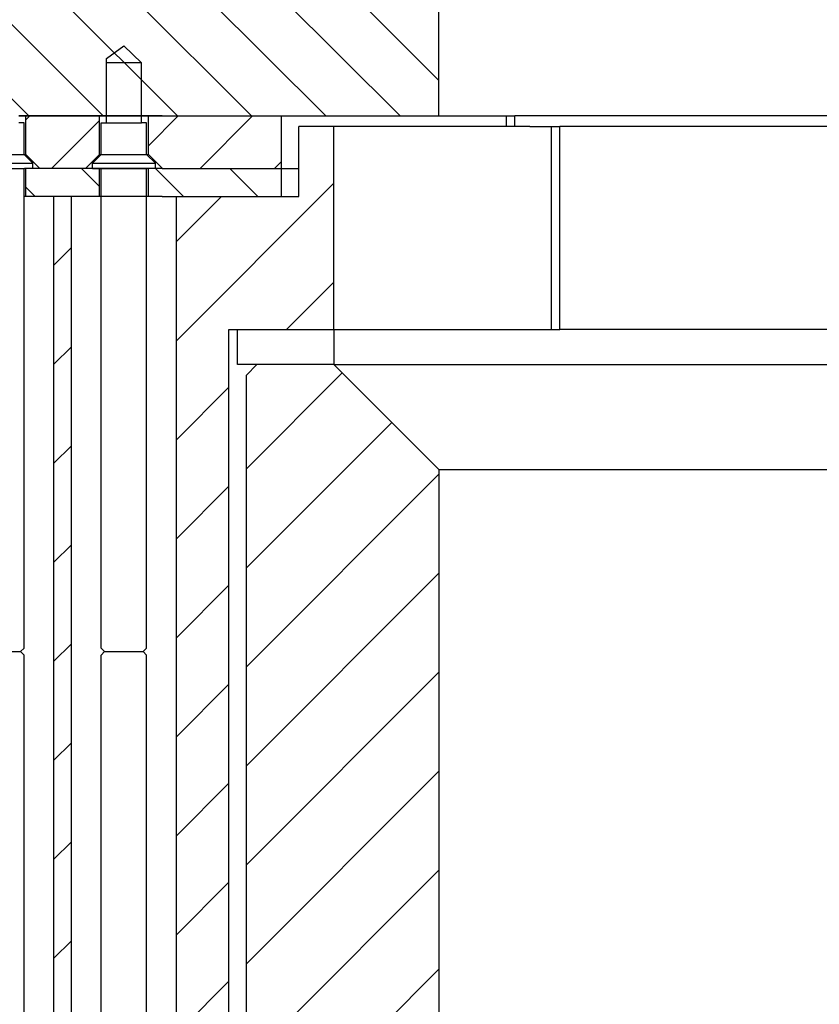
# Model space of a CAD drawing. Extents: x -1763 to 4575, y -3429 to 1051.
# Tile 26 of 193: x -41 to -18, y -2489 to -2461. Entities that reach past the tile are written whole.
import ezdxf

# ---------------------------------------------------------------- set-up
doc = ezdxf.new("R2010")
doc.units = 0
doc.linetypes.add('DASHED', pattern=[15, 7, -8])
doc.layers.get('0').update_dxf_attribs({"linetype": 'CONTINUOUS'})
doc.layers.add('1', color=7, linetype='CONTINUOUS')
pattern_1 = [(45, (0, 400), (-1.4142136, 1.4142136), [])]
pattern_2 = [(45, (0, 400), (-1.0606602, 1.0606602), [])]
pattern_3 = [(315, (0, 400), (1.0606602, 1.0606602), [])]

# ---------------------------------------------------------------- blocks, each defined once
blk = doc.blocks.new('Z-STACK', base_point=(-660.966, -2613.082))
at = {"linetype": 'CONTINUOUS'}
h = blk.add_hatch(dxfattribs=at)
h.set_pattern_fill('USER', color=6, scale=1.5, angle=45, pattern_type=0)
h.set_pattern_definition(pattern_2)
h.paths.add_polyline_path([(-40.403, -2464.868), (-40.403, -2463.768), (-38.303, -2463.768), (-38.303, -2464.868), (-38.703, -2465.268), (-40.003, -2465.268)])
h = blk.add_hatch(dxfattribs=at)
h.set_pattern_fill('USER', color=6, scale=1.5, angle=45, pattern_type=0)
h.set_pattern_definition(pattern_2)
h.paths.add_polyline_path([(-36.903, -2464.868), (-36.903, -2463.768), (-36.512, -2463.768), (-36.442, -2463.768), (-35.803, -2463.768), (-34.603, -2463.768), (-33.103, -2463.768), (-33.103, -2465.268), (-33.608, -2465.268), (-33.858, -2465.268), (-35.158, -2465.268), (-35.408, -2465.268), (-36.442, -2465.268), (-36.503, -2465.268)])
h = blk.add_hatch(dxfattribs=at)
h.set_pattern_fill('USER', color=1, scale=2, angle=45, pattern_type=0)
h.set_pattern_definition(pattern_1)
h.paths.add_polyline_path([(-31.603, -2469.868), (-31.762, -2469.868), (-31.801, -2469.868), (-31.988, -2469.868), (-33.188, -2469.868), (-34.353, -2469.868), (-34.603, -2469.868), (-34.603, -2511.968), (-36.103, -2511.968), (-36.103, -2466.068), (-33.103, -2466.068), (-32.603, -2466.068), (-32.603, -2464.068), (-31.774, -2464.068), (-31.603, -2464.068)])
h = blk.add_hatch(dxfattribs=at)
h.set_pattern_fill('USER', color=3, scale=1.5, angle=315, pattern_type=0)
h.set_pattern_definition(pattern_3)
h.paths.add_polyline_path([(-38.703, -2465.268), (-38.303, -2465.268), (-38.303, -2466.068), (-39.103, -2466.068), (-39.603, -2466.068), (-40.403, -2466.068), (-40.403, -2465.268), (-40.203, -2465.268), (-40.003, -2465.268)])
h = blk.add_hatch(dxfattribs=at)
h.set_pattern_fill('USER', color=3, scale=1.5, angle=315, pattern_type=0)
h.set_pattern_definition(pattern_3)
h.paths.add_polyline_path([(-36.512, -2465.268), (-36.903, -2465.268), (-36.903, -2466.068), (-36.512, -2466.068), (-36.442, -2466.068), (-36.103, -2466.068), (-33.103, -2466.068), (-33.103, -2465.268), (-33.608, -2465.268), (-33.858, -2465.268), (-35.158, -2465.268), (-35.408, -2465.268), (-36.442, -2465.268), (-36.503, -2465.268)])
h = blk.add_hatch(dxfattribs=at)
h.set_pattern_fill('USER', color=1, scale=2, angle=45, pattern_type=0)
h.set_pattern_definition(pattern_1)
h.paths.add_polyline_path([(-39.103, -2511.968), (-39.603, -2511.968), (-39.603, -2466.068), (-39.103, -2466.068)])
h = blk.add_hatch(dxfattribs=at)
h.set_pattern_fill('USER', scale=5, angle=45, pattern_type=0)
h.set_pattern_definition([(45, (0, 400), (-3.535534, 3.535534), [])])
h.paths.add_polyline_path([(-31.762, -2469.868), (-31.801, -2469.868), (-31.988, -2469.868), (-33.188, -2469.868), (-34.353, -2469.868), (-34.353, -2470.868), (-34.292, -2470.868), (-33.803, -2470.868), (-31.801, -2470.868), (-31.762, -2470.868), (-31.603, -2470.868), (-31.603, -2469.868)])
h = blk.add_hatch(dxfattribs=at)
h.set_pattern_fill('USER', color=113, scale=2, angle=45, pattern_type=0)
h.set_pattern_definition(pattern_1)
h.paths.add_polyline_path([(-33.603, -2502.868), (-31.103, -2502.868), (-30.603, -2502.368), (-30.603, -2496.868), (-29.103, -2496.868), (-28.603, -2496.368), (-28.603, -2473.868), (-31.603, -2470.868), (-31.762, -2470.868), (-31.801, -2470.868), (-33.803, -2470.868), (-34.103, -2471.168), (-34.103, -2502.368)])
at = {"layer": '1', "linetype": 'CONTINUOUS'}
h = blk.add_hatch(dxfattribs=at)
h.set_pattern_fill('USER', color=2, scale=1.5, angle=315, pattern_type=0)
h.set_pattern_definition(pattern_3)
edge = h.paths.add_edge_path()
edge.add_line((-60.822, -2460.268), (-54.604, -2460.268))
edge.add_line((-54.604, -2460.268), (-49.784, -2460.268))
edge.add_line((-49.784, -2460.268), (-29.603, -2460.268))
edge.add_line((-29.603, -2460.268), (-28.603, -2460.268))
edge.add_line((-28.603, -2460.268), (-28.603, -2463.768))
edge.add_line((-28.603, -2463.768), (-33.103, -2463.768))
edge.add_line((-33.103, -2463.768), (-34.603, -2463.768))
edge.add_line((-34.603, -2463.768), (-35.803, -2463.768))
edge.add_line((-35.803, -2463.768), (-36.442, -2463.768))
edge.add_line((-36.442, -2463.768), (-36.512, -2463.768))
edge.add_line((-36.512, -2463.768), (-36.903, -2463.768))
edge.add_line((-36.903, -2463.768), (-37.012, -2463.768))
edge.add_line((-37.012, -2463.768), (-37.103, -2463.768))
edge.add_line((-37.103, -2463.768), (-37.301, -2463.768))
edge.add_line((-37.301, -2463.768), (-37.412, -2463.768))
edge.add_line((-37.412, -2463.768), (-37.56, -2463.768))
edge.add_line((-37.56, -2463.768), (-37.724, -2463.768))
edge.add_line((-37.724, -2463.768), (-37.912, -2463.768))
edge.add_line((-37.912, -2463.768), (-38.303, -2463.768))
edge.add_line((-38.303, -2463.768), (-40.403, -2463.768))
edge.add_line((-40.403, -2463.768), (-40.603, -2463.768))
edge.add_line((-40.603, -2463.768), (-40.842, -2463.768))
edge.add_line((-40.842, -2463.768), (-41.603, -2463.768))
edge.add_line((-41.603, -2463.768), (-41.803, -2463.768))
edge.add_line((-41.803, -2463.768), (-44.867, -2463.768))
edge.add_line((-44.867, -2463.768), (-45.76, -2463.768))
edge.add_line((-45.76, -2463.768), (-45.867, -2463.768))
edge.add_line((-45.867, -2463.768), (-49.187, -2463.768))
edge.add_line((-49.187, -2463.768), (-49.445, -2463.768))
edge.add_line((-49.445, -2463.768), (-52.193, -2463.768))
edge.add_line((-52.193, -2463.768), (-54.103, -2463.768))
edge.add_line((-54.103, -2463.768), (-55.403, -2463.768))
edge.add_line((-55.403, -2463.768), (-56.603, -2463.768))
edge.add_line((-56.603, -2463.768), (-59.403, -2463.768))
edge.add_line((-59.403, -2463.768), (-59.403, -2463.768))
edge.add_line((-59.403, -2463.768), (-60.229, -2463.768))
edge.add_line((-60.229, -2463.768), (-60.298, -2463.768))
edge.add_line((-60.298, -2463.768), (-60.798, -2463.768))
edge.add_line((-60.798, -2463.768), (-60.803, -2463.768))
edge.add_line((-60.803, -2463.768), (-61.087, -2463.768))
edge.add_line((-61.087, -2463.768), (-61.198, -2463.768))
edge.add_line((-61.198, -2463.768), (-61.345, -2463.768))
edge.add_line((-61.345, -2463.768), (-61.511, -2463.768))
edge.add_line((-61.511, -2463.768), (-61.698, -2463.768))
edge.add_line((-61.698, -2463.768), (-62.903, -2463.768))
edge.add_line((-62.903, -2463.768), (-62.903, -2463.768))
edge.add_line((-62.903, -2463.768), (-64.303, -2463.768))
edge.add_line((-64.303, -2463.768), (-66.403, -2463.768))
edge.add_line((-66.403, -2463.768), (-66.403, -2463.768))
edge.add_line((-66.403, -2463.768), (-67.803, -2463.768))
edge.add_line((-67.803, -2463.768), (-69.903, -2463.768))
edge.add_line((-69.903, -2463.768), (-69.903, -2463.768))
edge.add_line((-69.903, -2463.768), (-71.303, -2463.768))
edge.add_line((-71.303, -2463.768), (-72.303, -2463.768))
edge.add_line((-72.303, -2463.768), (-77.608, -2463.768))
edge.add_spline(control_points=[(-77.608, -2463.768), (-77.842, -2463.535), (-78.31, -2463.068), (-78.779, -2462.601), (-79.013, -2462.368)], knot_values=[0, 0, 0, 0, 0.991594, 1.983187, 1.983187, 1.983187, 1.983187], degree=3, periodic=0)
edge.add_line((-79.013, -2462.368), (-79.013, -2460.268))
edge.add_line((-79.013, -2460.268), (-77.603, -2460.268))
edge.add_line((-77.603, -2460.268), (-73.203, -2460.268))
edge.add_line((-73.203, -2460.268), (-68.703, -2460.268))
edge.add_line((-68.703, -2460.268), (-67.011, -2460.268))
edge.add_line((-67.011, -2460.268), (-60.822, -2460.268))
at = {"color": 2, "linetype": 'CONTINUOUS'}
for p, q in [((-28.603, -2463.768), (-28.603, -2460.268)), ((-38.103, -2462.128), (-37.603, -2461.768)), ((-37.603, -2461.768), (-37.103, -2462.249)), ((-38.103, -2462.249), (-38.103, -2462.128)), ((-38.103, -2463.768), (-38.103, -2462.249)), ((-37.103, -2463.768), (-37.103, -2462.249)), ((-40.403, -2463.768), (-40.603, -2463.768)), ((-40.453, -2463.968), (-40.603, -2463.968)), ((-40.453, -2464.868), (-40.453, -2463.968)), ((-37.912, -2463.768), (-38.303, -2463.768)), ((-38.253, -2463.968), (-38.103, -2463.968)), ((-38.253, -2464.868), (-38.253, -2463.968)), ((-38.103, -2463.968), (-38.103, -2463.768)), ((-37.724, -2463.768), (-37.912, -2463.768)), ((-37.56, -2463.768), (-37.724, -2463.768)), ((-37.412, -2463.768), (-37.56, -2463.768)), ((-37.301, -2463.768), (-37.412, -2463.768)), ((-37.103, -2463.768), (-37.301, -2463.768)), ((-37.012, -2463.768), (-37.103, -2463.768)), ((-37.103, -2463.968), (-37.103, -2463.768)), ((-36.953, -2463.968), (-37.103, -2463.968)), ((-36.903, -2463.768), (-37.012, -2463.768)), ((-36.953, -2464.868), (-36.953, -2463.968)), ((-33.103, -2463.768), (-28.603, -2463.768)), ((-28.603, -2463.768), (-26.676, -2463.768)), ((-26.676, -2463.768), (-26.438, -2463.768)), ((-4.056, -2463.768), (-26.438, -2463.768)), ((-40.453, -2464.868), (-40.203, -2465.118)), ((-38.253, -2464.868), (-38.503, -2465.118)), ((-36.953, -2464.868), (-36.703, -2465.118)), ((-40.203, -2465.268), (-40.203, -2465.118)), ((-38.503, -2465.268), (-38.503, -2465.118)), ((-36.703, -2465.268), (-36.703, -2465.118)), ((-40.453, -2478.968), (-40.453, -2465.268)), ((-40.453, -2465.268), (-40.442, -2465.268)), ((-40.403, -2465.268), (-40.442, -2465.268)), ((-40.203, -2465.268), (-40.403, -2465.268)), ((-38.492, -2465.268), (-38.303, -2465.268)), ((-38.303, -2465.268), (-38.253, -2465.268)), ((-38.253, -2478.968), (-38.253, -2465.268)), ((-36.953, -2465.268), (-36.942, -2465.268)), ((-36.953, -2478.968), (-36.953, -2465.268)), ((-36.903, -2465.268), (-36.942, -2465.268)), ((-36.703, -2465.268), (-36.903, -2465.268)), ((-40.553, -2479.068), (-40.453, -2478.968)), ((-40.553, -2479.068), (-40.453, -2479.168)), ((-40.453, -2497.468), (-40.453, -2479.168)), ((-38.153, -2479.068), (-38.253, -2478.968)), ((-38.153, -2479.068), (-38.253, -2479.168)), ((-38.253, -2497.468), (-38.253, -2479.168)), ((-37.053, -2479.068), (-36.953, -2478.968)), ((-37.053, -2479.068), (-36.953, -2479.168)), ((-36.953, -2497.468), (-36.953, -2479.168))]:
    blk.add_line(p, q, dxfattribs=at)
at = {"color": 7, "linetype": 'DASHED'}
for p, q in [((-40.603, -2463.768), (-40.403, -2463.768)), ((-40.403, -2463.768), (-40.603, -2463.768)), ((-40.403, -2463.768), (-40.603, -2463.768)), ((-40.453, -2463.968), (-40.603, -2463.968)), ((-40.453, -2463.968), (-40.603, -2463.968)), ((-40.403, -2463.768), (-40.138, -2463.768)), ((-38.303, -2463.768), (-40.403, -2463.768)), ((-38.303, -2463.768), (-40.403, -2463.768)), ((-40.138, -2463.768), (-40.006, -2463.768)), ((-40.006, -2463.768), (-39.793, -2463.768)), ((-39.793, -2463.768), (-39.695, -2463.768)), ((-39.695, -2463.768), (-39.604, -2463.768)), ((-39.604, -2463.768), (-39.253, -2463.768)), ((-39.253, -2463.768), (-39.103, -2463.768)), ((-39.103, -2463.768), (-39.043, -2463.768)), ((-39.043, -2463.768), (-38.807, -2463.768)), ((-38.807, -2463.768), (-38.738, -2463.768)), ((-38.738, -2463.768), (-38.462, -2463.768)), ((-38.462, -2463.768), (-38.303, -2463.768)), ((-38.303, -2463.768), (-38.283, -2463.768)), ((-37.912, -2463.768), (-38.303, -2463.768)), ((-37.912, -2463.768), (-38.303, -2463.768)), ((-38.283, -2463.768), (-38.095, -2463.768)), ((-38.095, -2463.768), (-37.895, -2463.768)), ((-37.724, -2463.768), (-37.912, -2463.768)), ((-37.724, -2463.768), (-37.912, -2463.768)), ((-37.895, -2463.768), (-37.804, -2463.768)), ((-37.804, -2463.768), (-37.707, -2463.768)), ((-37.56, -2463.768), (-37.724, -2463.768)), ((-37.56, -2463.768), (-37.724, -2463.768)), ((-37.707, -2463.768), (-37.643, -2463.768)), ((-37.643, -2463.768), (-37.603, -2463.768)), ((-37.603, -2463.768), (-37.453, -2463.768)), ((-37.412, -2463.768), (-37.56, -2463.768)), ((-37.412, -2463.768), (-37.56, -2463.768)), ((-37.453, -2463.768), (-37.007, -2463.768)), ((-37.301, -2463.768), (-37.412, -2463.768)), ((-37.301, -2463.768), (-37.412, -2463.768)), ((-37.103, -2463.768), (-37.301, -2463.768)), ((-37.103, -2463.768), (-37.301, -2463.768)), ((-37.012, -2463.768), (-37.103, -2463.768)), ((-37.012, -2463.768), (-37.103, -2463.768)), ((-36.903, -2463.768), (-37.012, -2463.768)), ((-36.903, -2463.768), (-37.012, -2463.768)), ((-37.007, -2463.768), (-36.98, -2463.768)), ((-36.98, -2463.768), (-36.903, -2463.768)), ((-36.903, -2463.768), (-36.843, -2463.768)), ((-36.512, -2463.768), (-36.903, -2463.768)), ((-36.512, -2463.768), (-36.903, -2463.768)), ((-36.843, -2463.768), (-36.71, -2463.768)), ((-36.71, -2463.768), (-36.695, -2463.768)), ((-36.695, -2463.768), (-36.479, -2463.768)), ((-36.512, -2463.768), (-36.442, -2463.768)), ((-36.512, -2463.768), (-36.442, -2463.768)), ((-36.479, -2463.768), (-36.301, -2463.768)), ((-36.442, -2463.768), (-35.803, -2463.768)), ((-36.442, -2463.768), (-35.803, -2463.768)), ((-36.301, -2463.768), (-36.271, -2463.768)), ((-36.271, -2463.768), (-36.137, -2463.768)), ((-36.137, -2463.768), (-36.053, -2463.768)), ((-36.053, -2463.768), (-35.907, -2463.768)), ((-35.907, -2463.768), (-35.886, -2463.768)), ((-35.886, -2463.768), (-35.803, -2463.768)), ((-35.803, -2463.768), (-34.603, -2463.768)), ((-34.603, -2463.768), (-33.103, -2463.768)), ((-33.103, -2463.768), (-28.603, -2463.768)), ((-28.603, -2463.768), (-26.676, -2463.768)), ((-26.676, -2463.768), (-26.438, -2463.768)), ((-4.056, -2463.768), (-26.438, -2463.768)), ((-31.774, -2464.068), (-32.603, -2464.068)), ((-31.603, -2464.068), (-31.774, -2464.068)), ((-30.012, -2464.068), (-31.603, -2464.068)), ((-29.011, -2464.068), (-30.012, -2464.068)), ((-28.048, -2464.068), (-29.011, -2464.068)), ((-27.249, -2464.068), (-28.048, -2464.068)), ((-26.676, -2464.068), (-27.249, -2464.068)), ((-26.515, -2464.068), (-26.676, -2464.068)), ((-26.009, -2464.068), (-26.515, -2464.068)), ((-26.009, -2464.068), (-25.388, -2464.068)), ((-40.453, -2464.868), (-40.443, -2464.868)), ((-40.443, -2464.868), (-40.434, -2464.868)), ((-40.434, -2464.868), (-40.403, -2464.868)), ((-38.303, -2464.868), (-38.2, -2464.868)), ((-38.2, -2464.868), (-38.173, -2464.868)), ((-38.173, -2464.868), (-37.903, -2464.868)), ((-37.903, -2464.868), (-37.888, -2464.868)), ((-37.888, -2464.868), (-37.809, -2464.868)), ((-37.809, -2464.868), (-37.799, -2464.868)), ((-37.799, -2464.868), (-37.693, -2464.868)), ((-37.693, -2464.868), (-37.672, -2464.868)), ((-37.672, -2464.868), (-37.572, -2464.868)), ((-37.572, -2464.868), (-37.482, -2464.868)), ((-37.482, -2464.868), (-37.472, -2464.868)), ((-37.472, -2464.868), (-37.412, -2464.868)), ((-37.412, -2464.868), (-37.382, -2464.868)), ((-37.382, -2464.868), (-37.371, -2464.868)), ((-37.371, -2464.868), (-37.345, -2464.868)), ((-37.345, -2464.868), (-37.28, -2464.868)), ((-37.28, -2464.868), (-37.245, -2464.868)), ((-37.245, -2464.868), (-37.163, -2464.868)), ((-37.163, -2464.868), (-37.096, -2464.868)), ((-37.096, -2464.868), (-36.996, -2464.868)), ((-36.996, -2464.868), (-36.903, -2464.868)), ((-40.453, -2465.268), (-40.442, -2465.268)), ((-40.453, -2465.268), (-40.442, -2465.268)), ((-40.453, -2465.268), (-40.442, -2465.268)), ((-40.403, -2465.268), (-40.442, -2465.268)), ((-40.403, -2465.268), (-40.442, -2465.268)), ((-40.203, -2465.268), (-40.403, -2465.268)), ((-40.203, -2465.268), (-40.403, -2465.268)), ((-40.003, -2465.268), (-40.203, -2465.268)), ((-40.003, -2465.268), (-40.203, -2465.268)), ((-38.703, -2465.268), (-40.003, -2465.268)), ((-38.703, -2465.268), (-40.003, -2465.268)), ((-38.303, -2465.268), (-38.703, -2465.268)), ((-38.303, -2465.268), (-38.703, -2465.268)), ((-37.912, -2465.268), (-38.303, -2465.268)), ((-37.912, -2465.268), (-38.303, -2465.268)), ((-37.724, -2465.268), (-37.912, -2465.268)), ((-37.724, -2465.268), (-37.912, -2465.268)), ((-37.56, -2465.268), (-37.724, -2465.268)), ((-37.56, -2465.268), (-37.724, -2465.268)), ((-37.412, -2465.268), (-37.56, -2465.268)), ((-37.412, -2465.268), (-37.56, -2465.268)), ((-37.301, -2465.268), (-37.412, -2465.268)), ((-37.301, -2465.268), (-37.412, -2465.268)), ((-37.012, -2465.268), (-37.301, -2465.268)), ((-37.012, -2465.268), (-37.301, -2465.268)), ((-36.903, -2465.268), (-37.012, -2465.268)), ((-36.903, -2465.268), (-37.012, -2465.268)), ((-36.512, -2465.268), (-36.903, -2465.268)), ((-36.512, -2465.268), (-36.903, -2465.268)), ((-36.512, -2465.268), (-36.503, -2465.268)), ((-36.512, -2465.268), (-36.503, -2465.268)), ((-36.503, -2465.268), (-36.442, -2465.268)), ((-36.503, -2465.268), (-36.442, -2465.268)), ((-36.442, -2465.268), (-35.408, -2465.268)), ((-36.442, -2465.268), (-35.408, -2465.268)), ((-35.408, -2465.268), (-35.158, -2465.268)), ((-35.408, -2465.268), (-35.158, -2465.268)), ((-35.408, -2465.268), (-35.158, -2465.268)), ((-35.158, -2465.268), (-33.858, -2465.268)), ((-35.158, -2465.268), (-33.858, -2465.268)), ((-35.158, -2465.268), (-33.858, -2465.268)), ((-33.858, -2465.268), (-33.608, -2465.268)), ((-33.858, -2465.268), (-33.608, -2465.268)), ((-33.858, -2465.268), (-33.608, -2465.268)), ((-33.608, -2465.268), (-33.103, -2465.268)), ((-33.608, -2465.268), (-33.103, -2465.268)), ((-33.103, -2465.268), (-32.603, -2465.268)), ((-33.103, -2465.268), (-32.603, -2465.268)), ((-40.403, -2466.068), (-40.453, -2466.068)), ((-40.403, -2466.068), (-40.453, -2466.068)), ((-40.403, -2466.068), (-40.453, -2466.068)), ((-39.603, -2466.068), (-40.403, -2466.068)), ((-39.603, -2466.068), (-40.403, -2466.068)), ((-39.603, -2466.068), (-40.403, -2466.068)), ((-39.103, -2466.068), (-39.603, -2466.068)), ((-39.103, -2466.068), (-39.603, -2466.068)), ((-39.103, -2466.068), (-39.603, -2466.068)), ((-38.303, -2466.068), (-39.103, -2466.068)), ((-38.303, -2466.068), (-39.103, -2466.068)), ((-38.303, -2466.068), (-39.103, -2466.068)), ((-37.966, -2466.068), (-38.303, -2466.068)), ((-37.966, -2466.068), (-38.303, -2466.068)), ((-37.966, -2466.068), (-38.303, -2466.068)), ((-37.912, -2466.068), (-37.966, -2466.068)), ((-37.912, -2466.068), (-37.966, -2466.068)), ((-37.912, -2466.068), (-37.966, -2466.068)), ((-37.724, -2466.068), (-37.912, -2466.068)), ((-37.724, -2466.068), (-37.912, -2466.068)), ((-37.724, -2466.068), (-37.912, -2466.068)), ((-37.56, -2466.068), (-37.724, -2466.068)), ((-37.56, -2466.068), (-37.724, -2466.068)), ((-37.56, -2466.068), (-37.724, -2466.068)), ((-37.412, -2466.068), (-37.56, -2466.068)), ((-37.412, -2466.068), (-37.56, -2466.068)), ((-37.412, -2466.068), (-37.56, -2466.068)), ((-37.301, -2466.068), (-37.412, -2466.068)), ((-37.301, -2466.068), (-37.412, -2466.068)), ((-37.301, -2466.068), (-37.412, -2466.068)), ((-37.012, -2466.068), (-37.301, -2466.068)), ((-37.012, -2466.068), (-37.301, -2466.068)), ((-37.012, -2466.068), (-37.301, -2466.068)), ((-36.903, -2466.068), (-37.012, -2466.068)), ((-36.903, -2466.068), (-37.012, -2466.068)), ((-36.903, -2466.068), (-37.012, -2466.068)), ((-36.512, -2466.068), (-36.903, -2466.068)), ((-36.512, -2466.068), (-36.903, -2466.068)), ((-36.512, -2466.068), (-36.903, -2466.068)), ((-36.512, -2466.068), (-36.442, -2466.068)), ((-36.512, -2466.068), (-36.442, -2466.068)), ((-36.512, -2466.068), (-36.442, -2466.068)), ((-36.442, -2466.068), (-36.103, -2466.068)), ((-36.442, -2466.068), (-36.103, -2466.068)), ((-36.442, -2466.068), (-36.103, -2466.068)), ((-36.103, -2466.068), (-33.103, -2466.068)), ((-36.103, -2466.068), (-33.103, -2466.068)), ((-36.103, -2466.068), (-33.103, -2466.068)), ((-33.103, -2466.068), (-32.603, -2466.068)), ((-33.103, -2466.068), (-32.603, -2466.068)), ((-34.603, -2469.868), (-34.353, -2469.868)), ((-34.603, -2469.868), (-34.353, -2469.868)), ((-34.353, -2469.868), (-33.188, -2469.868)), ((-34.353, -2469.868), (-33.188, -2469.868)), ((-33.188, -2469.868), (-31.988, -2469.868)), ((-33.188, -2469.868), (-31.988, -2469.868)), ((-31.988, -2469.868), (-31.801, -2469.868)), ((-31.988, -2469.868), (-31.801, -2469.868)), ((-31.801, -2469.868), (-31.762, -2469.868)), ((-31.801, -2469.868), (-31.762, -2469.868)), ((-31.762, -2469.868), (-31.603, -2469.868)), ((-31.762, -2469.868), (-31.603, -2469.868)), ((-31.603, -2469.868), (-31.551, -2469.868)), ((-31.603, -2469.868), (-31.551, -2469.868)), ((-31.551, -2469.868), (-30.442, -2469.868)), ((-31.551, -2469.868), (-30.442, -2469.868)), ((-30.442, -2469.868), (-26.832, -2469.868)), ((-30.442, -2469.868), (-26.832, -2469.868)), ((-26.832, -2469.868), (-25.388, -2469.868)), ((-26.832, -2469.868), (-25.388, -2469.868)), ((-26.832, -2469.868), (-25.388, -2469.868)), ((-25.388, -2469.868), (-25.365, -2469.868)), ((-25.388, -2469.868), (-25.365, -2469.868)), ((-25.365, -2469.868), (-25.151, -2469.868)), ((-20.771, -2469.868), (-25.151, -2469.868)), ((-18.6, -2469.868), (-20.771, -2469.868)), ((-12.418, -2469.868), (-18.6, -2469.868)), ((-31.762, -2470.868), (-31.801, -2470.868)), ((-31.603, -2470.868), (-31.551, -2470.868)), ((-31.551, -2470.868), (-31.239, -2470.868)), ((-31.239, -2470.868), (-31.001, -2470.868)), ((-31.001, -2470.868), (-13.844, -2470.868))]:
    blk.add_line(p, q, dxfattribs=at)
at = {"color": 6, "linetype": 'DASHED'}
for p, q in [((-40.403, -2463.768), (-40.603, -2463.768)), ((-37.912, -2463.768), (-38.303, -2463.768)), ((-37.724, -2463.768), (-37.912, -2463.768)), ((-37.56, -2463.768), (-37.724, -2463.768)), ((-37.412, -2463.768), (-37.56, -2463.768)), ((-37.301, -2463.768), (-37.412, -2463.768)), ((-37.103, -2463.768), (-37.301, -2463.768)), ((-37.012, -2463.768), (-37.103, -2463.768)), ((-36.903, -2463.768), (-37.012, -2463.768)), ((-33.103, -2463.768), (-28.603, -2463.768)), ((-28.603, -2463.768), (-26.676, -2463.768)), ((-40.453, -2465.268), (-40.442, -2465.268)), ((-40.403, -2465.268), (-40.442, -2465.268)), ((-40.203, -2465.268), (-40.403, -2465.268)), ((-40.003, -2465.268), (-40.203, -2465.268)), ((-38.303, -2465.268), (-38.703, -2465.268)), ((-37.912, -2465.268), (-38.303, -2465.268)), ((-37.724, -2465.268), (-37.912, -2465.268)), ((-37.56, -2465.268), (-37.724, -2465.268)), ((-37.412, -2465.268), (-37.56, -2465.268)), ((-37.301, -2465.268), (-37.412, -2465.268)), ((-37.012, -2465.268), (-37.301, -2465.268)), ((-36.903, -2465.268), (-37.012, -2465.268)), ((-36.512, -2465.268), (-36.903, -2465.268)), ((-36.512, -2465.268), (-36.503, -2465.268))]:
    blk.add_line(p, q, dxfattribs=at)
at = {"color": 2, "linetype": 'DASHED'}
for p, q in [((-38.303, -2463.768), (-40.403, -2463.768)), ((-36.512, -2463.768), (-36.903, -2463.768)), ((-36.512, -2463.768), (-36.442, -2463.768)), ((-36.442, -2463.768), (-35.803, -2463.768)), ((-35.803, -2463.768), (-34.603, -2463.768)), ((-34.603, -2463.768), (-33.103, -2463.768)), ((-38.503, -2465.268), (-38.492, -2465.268))]:
    blk.add_line(p, q, dxfattribs=at)
at = {"color": 6, "linetype": 'CONTINUOUS'}
for p, q in [((-38.303, -2463.768), (-40.403, -2463.768)), ((-40.403, -2464.868), (-40.403, -2463.768)), ((-38.303, -2464.868), (-38.303, -2463.768)), ((-36.512, -2463.768), (-36.903, -2463.768)), ((-36.903, -2464.868), (-36.903, -2463.768)), ((-36.512, -2463.768), (-36.442, -2463.768)), ((-36.442, -2463.768), (-35.803, -2463.768)), ((-35.803, -2463.768), (-34.603, -2463.768)), ((-34.603, -2463.768), (-33.103, -2463.768)), ((-33.103, -2465.268), (-33.103, -2463.768)), ((-26.676, -2464.068), (-26.676, -2463.768)), ((-40.453, -2464.868), (-40.443, -2464.868)), ((-40.443, -2464.868), (-40.434, -2464.868)), ((-40.434, -2464.868), (-40.403, -2464.868)), ((-40.403, -2464.868), (-40.003, -2465.268)), ((-38.303, -2464.868), (-38.703, -2465.268)), ((-38.303, -2464.868), (-38.2, -2464.868)), ((-38.2, -2464.868), (-38.173, -2464.868)), ((-38.173, -2464.868), (-37.903, -2464.868)), ((-37.903, -2464.868), (-37.888, -2464.868)), ((-37.888, -2464.868), (-37.809, -2464.868)), ((-37.809, -2464.868), (-37.799, -2464.868)), ((-37.799, -2464.868), (-37.693, -2464.868)), ((-37.693, -2464.868), (-37.672, -2464.868)), ((-37.672, -2464.868), (-37.572, -2464.868)), ((-37.572, -2464.868), (-37.482, -2464.868)), ((-37.482, -2464.868), (-37.472, -2464.868)), ((-37.472, -2464.868), (-37.412, -2464.868)), ((-37.412, -2464.868), (-37.382, -2464.868)), ((-37.382, -2464.868), (-37.371, -2464.868)), ((-37.371, -2464.868), (-37.345, -2464.868)), ((-37.345, -2464.868), (-37.28, -2464.868)), ((-37.28, -2464.868), (-37.245, -2464.868)), ((-37.245, -2464.868), (-37.163, -2464.868)), ((-37.163, -2464.868), (-37.096, -2464.868)), ((-37.096, -2464.868), (-36.996, -2464.868)), ((-36.996, -2464.868), (-36.903, -2464.868)), ((-36.903, -2464.868), (-36.503, -2465.268)), ((-38.703, -2465.268), (-40.003, -2465.268)), ((-36.503, -2465.268), (-36.442, -2465.268)), ((-36.442, -2465.268), (-35.408, -2465.268)), ((-35.408, -2465.268), (-35.158, -2465.268)), ((-35.158, -2465.268), (-33.858, -2465.268)), ((-33.858, -2465.268), (-33.608, -2465.268)), ((-33.608, -2465.268), (-33.103, -2465.268)), ((-33.103, -2465.268), (-32.603, -2465.268))]:
    blk.add_line(p, q, dxfattribs=at)
at = {"color": 7, "linetype": 'CONTINUOUS'}
for p, q in [((-26.438, -2464.068), (-26.438, -2463.768)), ((-31.774, -2464.068), (-32.603, -2464.068)), ((-32.603, -2466.068), (-32.603, -2464.068)), ((-31.603, -2464.068), (-31.774, -2464.068)), ((-31.603, -2469.868), (-31.603, -2464.068)), ((-30.012, -2464.068), (-31.603, -2464.068)), ((-29.011, -2464.068), (-30.012, -2464.068)), ((-28.048, -2464.068), (-29.011, -2464.068)), ((-27.249, -2464.068), (-28.048, -2464.068)), ((-26.676, -2464.068), (-27.249, -2464.068)), ((-26.515, -2464.068), (-26.676, -2464.068)), ((-26.009, -2464.068), (-26.515, -2464.068)), ((-26.009, -2464.068), (-25.388, -2464.068)), ((-25.388, -2464.068), (-25.151, -2464.068)), ((-25.388, -2469.868), (-25.388, -2464.068)), ((0.458, -2464.068), (-25.151, -2464.068)), ((-25.151, -2469.868), (-25.151, -2464.068)), ((-39.603, -2511.968), (-39.603, -2466.068)), ((-39.103, -2511.968), (-39.103, -2466.068)), ((-36.103, -2511.968), (-36.103, -2466.068)), ((-33.103, -2466.068), (-32.603, -2466.068)), ((-34.603, -2469.868), (-34.353, -2469.868)), ((-34.603, -2511.968), (-34.603, -2469.868)), ((-34.353, -2469.868), (-33.188, -2469.868)), ((-34.353, -2470.868), (-34.353, -2469.868)), ((-33.188, -2469.868), (-31.988, -2469.868)), ((-31.988, -2469.868), (-31.801, -2469.868)), ((-31.801, -2469.868), (-31.762, -2469.868)), ((-31.762, -2469.868), (-31.603, -2469.868)), ((-31.603, -2469.868), (-31.551, -2469.868)), ((-31.603, -2469.868), (-31.603, -2470.868)), ((-31.551, -2469.868), (-30.442, -2469.868)), ((-30.442, -2469.868), (-26.832, -2469.868)), ((-26.832, -2469.868), (-25.388, -2469.868)), ((-25.388, -2469.868), (-25.365, -2469.868)), ((-25.365, -2469.868), (-25.151, -2469.868)), ((-20.771, -2469.868), (-25.151, -2469.868)), ((-18.6, -2469.868), (-20.771, -2469.868)), ((-12.418, -2469.868), (-18.6, -2469.868)), ((-34.292, -2470.868), (-34.353, -2470.868)), ((-33.803, -2470.868), (-34.292, -2470.868)), ((-31.801, -2470.868), (-33.803, -2470.868)), ((-31.603, -2470.868), (-31.762, -2470.868))]:
    blk.add_line(p, q, dxfattribs=at)
at = {"color": 3, "linetype": 'DASHED'}
for p, q in [((-40.453, -2465.268), (-40.442, -2465.268)), ((-40.403, -2465.268), (-40.442, -2465.268)), ((-38.703, -2465.268), (-40.003, -2465.268)), ((-36.503, -2465.268), (-36.442, -2465.268)), ((-36.442, -2465.268), (-35.408, -2465.268)), ((-35.408, -2465.268), (-35.158, -2465.268)), ((-35.158, -2465.268), (-33.858, -2465.268)), ((-33.858, -2465.268), (-33.608, -2465.268)), ((-33.608, -2465.268), (-33.103, -2465.268)), ((-33.103, -2465.268), (-32.603, -2465.268)), ((-33.103, -2466.068), (-32.603, -2466.068))]:
    blk.add_line(p, q, dxfattribs=at)
at = {"color": 3, "linetype": 'CONTINUOUS'}
for p, q in [((-40.203, -2465.268), (-40.403, -2465.268)), ((-40.403, -2466.068), (-40.403, -2465.268)), ((-40.003, -2465.268), (-40.203, -2465.268)), ((-38.303, -2465.268), (-38.703, -2465.268)), ((-37.912, -2465.268), (-38.303, -2465.268)), ((-38.303, -2466.068), (-38.303, -2465.268)), ((-37.724, -2465.268), (-37.912, -2465.268)), ((-37.56, -2465.268), (-37.724, -2465.268)), ((-37.412, -2465.268), (-37.56, -2465.268)), ((-37.301, -2465.268), (-37.412, -2465.268)), ((-37.012, -2465.268), (-37.301, -2465.268)), ((-36.903, -2465.268), (-37.012, -2465.268)), ((-36.512, -2465.268), (-36.903, -2465.268)), ((-36.903, -2466.068), (-36.903, -2465.268)), ((-36.512, -2465.268), (-36.503, -2465.268)), ((-33.103, -2466.068), (-33.103, -2465.268)), ((-40.403, -2466.068), (-40.453, -2466.068)), ((-39.603, -2466.068), (-40.403, -2466.068)), ((-39.103, -2466.068), (-39.603, -2466.068)), ((-38.303, -2466.068), (-39.103, -2466.068)), ((-37.966, -2466.068), (-38.303, -2466.068)), ((-37.912, -2466.068), (-37.966, -2466.068)), ((-37.724, -2466.068), (-37.912, -2466.068)), ((-37.56, -2466.068), (-37.724, -2466.068)), ((-37.412, -2466.068), (-37.56, -2466.068)), ((-37.301, -2466.068), (-37.412, -2466.068)), ((-37.012, -2466.068), (-37.301, -2466.068)), ((-36.903, -2466.068), (-37.012, -2466.068)), ((-36.512, -2466.068), (-36.903, -2466.068)), ((-36.512, -2466.068), (-36.442, -2466.068)), ((-36.442, -2466.068), (-36.103, -2466.068)), ((-36.103, -2466.068), (-33.103, -2466.068))]:
    blk.add_line(p, q, dxfattribs=at)
at = {"color": 113, "linetype": 'DASHED'}
for p, q in [((-34.292, -2470.868), (-34.353, -2470.868)), ((-33.803, -2470.868), (-34.292, -2470.868)), ((-31.801, -2470.868), (-33.803, -2470.868)), ((-31.603, -2470.868), (-31.762, -2470.868))]:
    blk.add_line(p, q, dxfattribs=at)
at = {"color": 113, "linetype": 'CONTINUOUS'}
for p, q in [((-33.803, -2470.868), (-34.103, -2471.168)), ((-31.762, -2470.868), (-31.801, -2470.868)), ((-28.603, -2473.868), (-31.603, -2470.868)), ((-31.603, -2470.868), (-31.551, -2470.868)), ((-31.551, -2470.868), (-31.239, -2470.868)), ((-31.239, -2470.868), (-31.001, -2470.868)), ((-31.001, -2470.868), (-13.844, -2470.868)), ((-34.103, -2502.368), (-34.103, -2471.168)), ((-28.603, -2473.868), (71.397, -2473.868)), ((-28.603, -2473.868), (-28.603, -2496.368))]:
    blk.add_line(p, q, dxfattribs=at)
at = {"layer": '1', "color": 2, "linetype": 'CONTINUOUS'}
for p, q in [((-37.103, -2462.249), (-38.103, -2462.249)), ((-38.103, -2463.968), (-37.103, -2463.968)), ((-41.753, -2464.868), (-40.453, -2464.868)), ((-38.253, -2464.868), (-36.953, -2464.868)), ((-42.003, -2465.118), (-40.203, -2465.118)), ((-38.503, -2465.118), (-36.703, -2465.118)), ((-41.753, -2465.268), (-40.453, -2465.268)), ((-38.253, -2465.268), (-36.953, -2465.268)), ((-41.653, -2479.068), (-40.553, -2479.068)), ((-38.153, -2479.068), (-37.053, -2479.068))]:
    blk.add_line(p, q, dxfattribs=at)

msp = doc.modelspace()

# ---------------------------------------------------------------- block references
at = {"layer": '1'}
msp.add_blockref('Z-STACK', (-660.966, -2613.082), dxfattribs=at)

doc.saveas('drawing.dxf')
